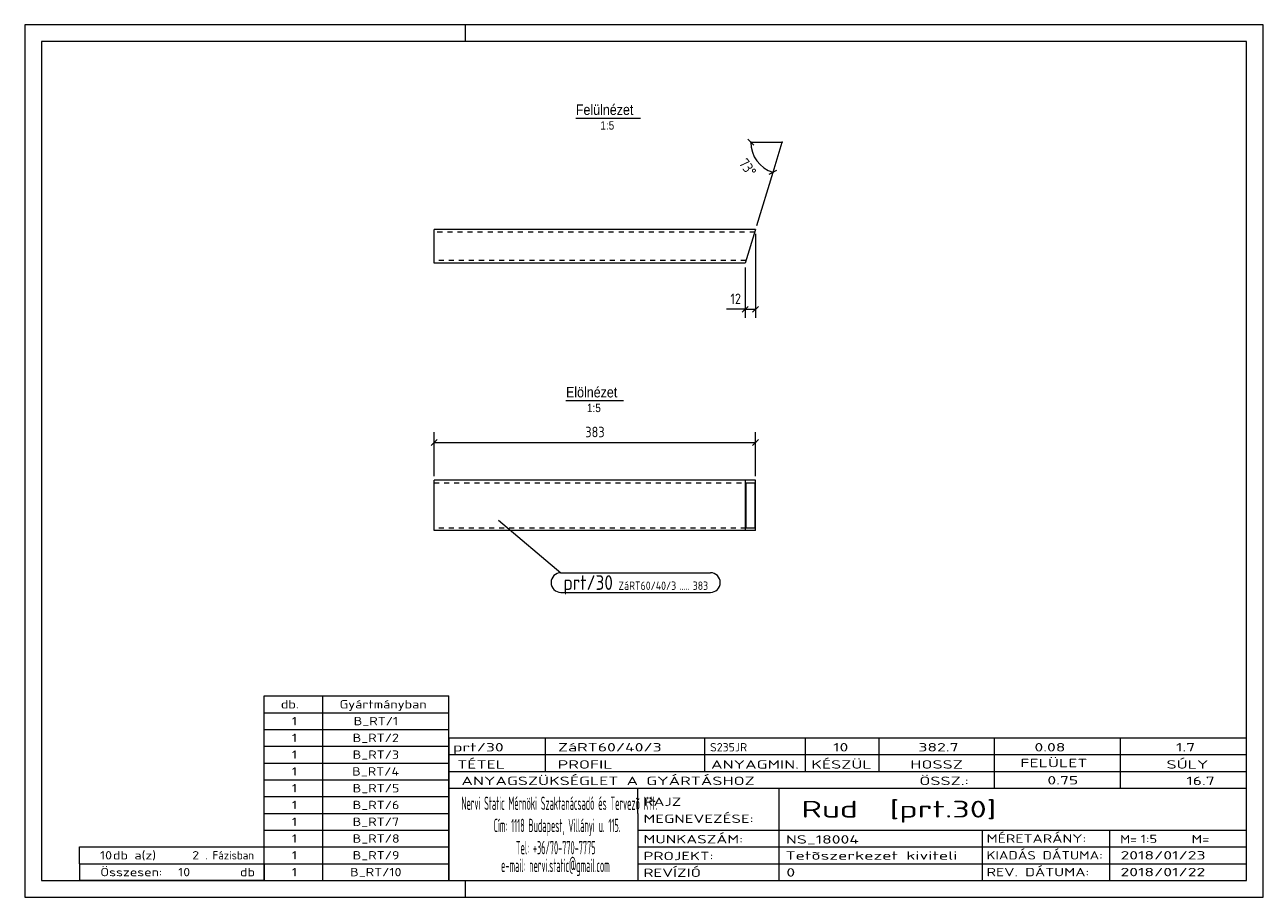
# Model space of a CAD drawing. Header units: millimetres. Extents: x 1 to 296, y 1 to 209.
import ezdxf

# ---------------------------------------------------------------- set-up
doc = ezdxf.new("R2010")
doc.units = ezdxf.units.MM
doc.header["$LTSCALE"] = 0.6
doc.linetypes.add('XKITLINE00', pattern=[0])
doc.linetypes.add('XKITLINE02', pattern=[4, 2, -2])
for name, color, linetype, lineweight in [('DrawingSheet', 5, 'Continuous', 0), ('OtherObjectType', 1, 'Continuous', 0), ('Part', 2, 'Continuous', 0), ('PartMark', 3, 'Continuous', 0), ('Z-DIMENSIONS', 1, 'Continuous', 0)]:
    doc.layers.add(name, color=color, linetype=linetype, lineweight=lineweight)
doc.styles.add('ARIAL', font='ARIAL.TTF')
doc.styles.add('ISOCPEUR', font='ISOCPEUR.TTF')

msp = doc.modelspace()

# ---------------------------------------------------------------- linework, layer by layer
at = {"layer": 'DrawingSheet', "color": 2, "linetype": 'XKITLINE00', "lineweight": 0}
for p, q in [((296, 209), (1, 209)), ((1, 209), (1, 1)), ((106, 205), (106, 209)), ((296, 1), (296, 209)), ((106, 1), (106, 5)), ((1, 1), (296, 1))]:
    msp.add_line(p, q, dxfattribs=at)
at = {"layer": 'DrawingSheet', "color": 3, "linetype": 'XKITLINE00', "lineweight": 0}
for p, q in [((292, 205), (5, 205)), ((5, 205), (5, 5)), ((292, 5), (292, 205)), ((5, 5), (292, 5))]:
    msp.add_line(p, q, dxfattribs=at)
at = {"layer": 'OtherObjectType', "color": 6, "linetype": 'XKITLINE00', "lineweight": 0}
for p, q in [((132.27, 186.75), (147.65, 186.75)), ((129.92, 119.41), (143.63, 119.41))]:
    msp.add_line(p, q, dxfattribs=at)
at = {"layer": 'OtherObjectType', "color": 7, "linetype": 'XKITLINE00', "lineweight": 0}
for p, q in [((58, 49), (102, 49)), ((58, 45), (58, 49)), ((72, 45), (72, 49)), ((102, 45), (102, 49)), ((58, 45), (102, 45)), ((58, 41), (58, 45)), ((72, 41), (72, 45)), ((102, 41), (102, 45)), ((58, 41), (102, 41)), ((58, 37), (58, 41)), ((72, 37), (72, 41)), ((102, 37), (102, 41)), ((102, 39), (292, 39)), ((102, 39), (102, 35)), ((102, 39), (292, 39)), ((125, 35), (125, 39)), ((163, 35), (163, 39)), ((187, 35), (187, 39)), ((204.5, 35), (204.5, 39)), ((232, 35), (232, 39)), ((262, 35), (262, 39)), ((292, 35), (292, 39)), ((58, 37), (102, 37)), ((58, 33), (58, 37)), ((72, 33), (72, 37)), ((102, 33), (102, 37)), ((58, 33), (102, 33)), ((58, 29), (58, 33)), ((72, 29), (72, 33)), ((102, 35), (292, 35)), ((102, 35), (102, 5)), ((102, 35), (292, 35)), ((102, 29), (102, 33)), ((125, 31), (125, 35)), ((163, 31), (163, 35)), ((187, 31), (187, 35)), ((204.5, 31), (204.5, 35)), ((232, 31), (232, 35)), ((262, 31), (262, 35)), ((292, 31), (292, 35)), ((102, 31), (292, 31)), ((232, 27), (232, 31)), ((262, 27), (262, 31)), ((292, 27), (292, 31)), ((58, 29), (102, 29)), ((58, 25), (58, 29)), ((72, 25), (72, 29)), ((102, 25), (102, 29)), ((102, 27), (292, 27)), ((147, 21), (147, 27)), ((180.7, 17), (180.7, 27)), ((292, 21), (292, 27)), ((58, 25), (102, 25)), ((58, 21), (58, 25)), ((72, 21), (72, 25)), ((102, 21), (102, 25)), ((58, 21), (102, 21)), ((58, 17), (58, 21)), ((72, 17), (72, 21)), ((102, 17), (102, 21)), ((147, 21), (147, 5)), ((292, 17), (292, 21)), ((58, 17), (102, 17)), ((58, 13), (58, 17)), ((72, 13), (72, 17)), ((102, 13), (102, 17)), ((147, 17), (292, 17)), ((180.7, 5), (180.7, 17)), ((229.16, 13), (229.16, 17)), ((259.5, 5), (259.5, 17)), ((292, 13), (292, 17)), ((14, 9), (14, 13)), ((14, 13), (58, 13)), ((14, 13), (58, 13)), ((58, 9), (58, 13)), ((58, 13), (102, 13)), ((58, 9), (58, 13)), ((72, 9), (72, 13)), ((102, 9), (102, 13)), ((147, 13), (292, 13)), ((229.16, 5), (229.16, 13)), ((292, 9), (292, 13)), ((14, 9), (58, 9)), ((14, 9), (14, 5)), ((14, 9), (58, 9)), ((58, 9), (58, 5)), ((58, 9), (102, 9)), ((58, 5), (58, 9)), ((72, 5), (72, 9)), ((102, 5), (102, 9)), ((147, 9), (292, 9)), ((292, 5), (292, 9)), ((58, 5), (14, 5)), ((58, 5), (102, 5)), ((102, 5), (292, 5)), ((139.5, 5), (292, 5))]:
    msp.add_line(p, q, dxfattribs=at)
at = {"layer": 'Part', "color": 2, "linetype": 'XKITLINE00', "lineweight": 0}
for p, q in [((98.5, 152.16), (98.5, 160.16)), ((175.05, 160.16), (98.5, 160.16)), ((175.05, 160.16), (172.6, 152.16)), ((172.6, 152.16), (98.5, 152.16)), ((98.5, 88.41), (98.5, 100.41)), ((172.6, 100.41), (98.5, 100.41)), ((175.05, 100.41), (172.6, 100.41)), ((172.6, 100.41), (172.6, 88.41)), ((175.05, 88.41), (175.05, 100.41)), ((172.79, 99.81), (174.87, 99.81)), ((172.79, 99.81), (172.79, 89.01)), ((174.87, 99.81), (174.87, 89.01)), ((174.87, 89.01), (172.79, 89.01)), ((175.05, 88.41), (98.5, 88.41))]:
    msp.add_line(p, q, dxfattribs=at)
at = {"layer": 'Part', "color": 7, "linetype": 'XKITLINE02', "lineweight": 0}
for p, q in [((174.87, 159.56), (98.5, 159.56)), ((172.79, 152.76), (98.5, 152.76)), ((98.5, 99.81), (172.79, 99.81)), ((172.79, 89.01), (98.5, 89.01))]:
    msp.add_line(p, q, dxfattribs=at)
at = {"layer": 'PartMark', "color": 7, "linetype": 'XKITLINE00', "lineweight": 0}
for p, q in [((113.87, 90.87), (128.72, 78.37)), ((128.72, 78.37), (164.31, 78.37)), ((128.72, 73.67), (164.31, 73.67))]:
    msp.add_line(p, q, dxfattribs=at)
for centre, start, end in [((128.72, 76.02), 90, 270), ((164.31, 76.02), 270, 90)]:
    msp.add_arc(centre, 2.35, start, end, dxfattribs=at)
at = {"layer": 'Z-DIMENSIONS', "color": 7, "linetype": 'XKITLINE00', "lineweight": 0}
for p, q in [((173.21, 181.71), (174.63, 180.29)), ((173.92, 181), (181.42, 181)), ((179.23, 173.83), (181.42, 181)), ((178.35, 173.36), (180.11, 174.3)), ((175.34, 161.11), (179.23, 173.83)), ((175.05, 159.16), (175.05, 139.16)), ((172.6, 151.16), (172.6, 139.16)), ((173.31, 141.87), (171.9, 140.45)), ((175.76, 141.87), (174.34, 140.45)), ((172.6, 141.16), (168.15, 141.16)), ((172.6, 141.16), (168.15, 141.16)), ((172.6, 141.16), (175.05, 141.16)), ((99.21, 110.12), (97.79, 108.7)), ((98.5, 101.41), (98.5, 111.91)), ((98.5, 109.41), (175.05, 109.41)), ((175.76, 110.12), (174.34, 108.7)), ((175.05, 101.41), (175.05, 111.91))]:
    msp.add_line(p, q, dxfattribs=at)
msp.add_arc((181.42, 181), 7.5, 180, 253, dxfattribs=at)
at = {"layer": 'Z-DIMENSIONS', "color": 7}
for p in [(173.92, 181), (181.42, 181), (179.23, 173.83)]:
    msp.add_point(p, dxfattribs=at)
at = {"layer": 'Z-DIMENSIONS', "color": 3}
for p in [(172.6, 141.16), (175.05, 141.16), (98.5, 109.41), (175.05, 109.41)]:
    msp.add_point(p, dxfattribs=at)

# ---------------------------------------------------------------- texts
at = {"layer": 'OtherObjectType', "color": 6, "style": 'ARIAL', "width": 0.85}
for s, height, p in [('Felülnézet', 2.5, (132.27, 187.5)), ('1:5', 2, (138.11, 184)), ('Elölnézet', 2.5, (129.92, 120.16)), ('1:5', 2, (134.92, 116.66))]:
    msp.add_text(s, height=height, dxfattribs=at).set_placement(p)
at = {"layer": 'OtherObjectType', "color": 7, "style": 'ISOCPEUR'}
for s, height, width, p in [('db.', 2, 1.211571, (62, 46)), ('Gyártmányban', 2, 1.211571, (76, 46)), ('1', 2, 1.211571, (64.63, 42)), ('B_RT/1', 2, 1.211571, (79.35, 42)), ('1', 2, 1.211571, (64.63, 38)), ('B_RT/2', 2, 1.211571, (79.1, 38)), ('1', 2, 1.211571, (64.63, 34)), ('B_RT/3', 2, 1.211571, (79.1, 34)), ('prt/30', 2, 1.525501, (103, 35.76)), ('ZáRT60/40/3', 2, 1.525501, (128, 35.76)), ('S235JR', 2, 1.02, (164.22, 35.76)), ('10', 2, 1.525501, (193.55, 35.76)), ('382.7', 2, 1.525501, (213.86, 35.76)), ('0.08', 2, 1.525501, (241.51, 35.76)), ('1.7', 2, 1.525501, (275.22, 35.76)), ('TÉTEL', 2, 1.525501, (104, 31.66)), ('PROFIL', 2, 1.525501, (127.96, 31.66)), ('ANYAGMIN.', 2, 1.525501, (164.47, 31.66)), ('KÉSZÜL', 2, 1.525501, (188.37, 31.66)), ('HOSSZ', 2, 1.525501, (211.96, 31.66)), ('FELÜLET', 2, 1.525501, (238.13, 32)), ('SÚLY', 2, 1.525501, (272.96, 31.66)), ('1', 2, 1.211571, (64.63, 30)), ('B_RT/4', 2, 1.211571, (78.98, 30)), ('ANYAGSZÜKSÉGLET A GYÁRTÁSHOZ', 2, 1.525501, (105, 27.75)), ('ÖSSZ.:', 2, 1.525501, (214.1, 27.75)), ('0.75', 2, 1.525501, (244.59, 27.88)), ('16.7', 2, 1.525501, (277.68, 27.75)), ('1', 2, 1.211571, (64.63, 26)), ('B_RT/5', 2, 1.211571, (79.1, 26)), ('1', 2, 1.211571, (64.63, 22)), ('B_RT/6', 2, 1.211571, (79.1, 22)), ('Nervi Static Mérnöki\xa0Szaktanácsadó\xa0és\xa0Tervezõ Kft.', 3.1765, 0.403093, (105, 21.82)), ('RAJZ', 2, 1.445, (148.38, 22.78)), ('Rud  [prt.30]', 4, 1.474651, (186, 20)), ('MEGNEVEZÉSE:', 2, 1.445, (148.38, 18.72)), ('1', 2, 1.211571, (64.63, 18)), ('B_RT/7', 2, 1.211571, (79.1, 18)), ('Cím:\xa01118 Budapest, Villányi u. 115.', 3.1765, 0.403093, (112.69, 16.53)), ('1', 2, 1.211571, (64.63, 14)), ('B_RT/8', 2, 1.211571, (79.1, 14)), ('MUNKASZÁM:', 2, 1.445, (148.38, 13.84)), ('NS_18004', 2, 1.525501, (182.28, 13.78)), ('MÉRETARÁNY:', 2, 1.36, (230.1, 14)), ('M=', 2, 1.211571, (261.91, 13.84)), ('1:5', 2, 1.275, (266.79, 13.9)), ('M=', 2, 1.275, (278.95, 13.87)), ('10', 2, 1.211571, (18.92, 10)), ('db a(z)', 2, 1.211571, (22, 10)), ('2', 2, 1.211571, (40.86, 10)), ('. Fázisban', 2, 0.935, (44, 10)), ('1', 2, 1.211571, (64.63, 10)), ('B_RT/9', 2, 1.211571, (79.1, 10)), ('Tel:\xa0+36/70-770-7775', 3.1765, 0.403093, (117.97, 11.24)), ('PROJEKT:', 2, 1.445, (148.38, 9.84)), ('Tetõszerkezet kiviteli ', 2, 1.525501, (182.2, 9.94)), ('KIADÁS DÁTUMA:', 2, 1.275, (230.1, 10)), ('2018/01/23', 2, 1.525501, (262, 10)), ('e-mail:\xa0nervi.static@gmail.com', 3.1765, 0.403093, (114.45, 7)), ('Összesen:            db', 2, 1.211571, (19, 6)), ('10', 2, 1.211571, (37.53, 6)), ('1', 2, 1.211571, (64.63, 6)), ('B_RT/10', 2, 1.211571, (78.49, 6)), ('REVÍZIÓ', 2, 1.445, (148.38, 5.84)), ('0', 2, 1.525501, (182.41, 5.92)), ('REV. DÁTUMA:', 2, 1.36, (230.1, 6)), ('2018/01/22', 2, 1.525501, (262, 6))]:
    msp.add_text(s, height=height, dxfattribs=dict(at, width=width)).set_placement(p)
at = {"layer": 'PartMark', "color": 3, "style": 'ISOCPEUR', "width": 0.85}
msp.add_text('prt/30', height=3.5, dxfattribs=at).set_placement((129.32, 74.27))
at = {"layer": 'PartMark', "color": 4, "style": 'ISOCPEUR', "width": 0.85}
for s, p in [('ZáRT60/40/3', (142.4, 74.27)), ('.....', (156.92, 74.27)), ('383', (160.1, 74.27))]:
    msp.add_text(s, height=2, dxfattribs=at).set_placement(p)
at = {"layer": 'Z-DIMENSIONS', "color": 3, "style": 'ISOCPEUR', "width": 0.85}
msp.add_text('73°', height=2.5, rotation=-53.5028, dxfattribs=at).set_placement((170.94, 175.92))
for s, p in [('12', (169.09, 142.41)), ('383', (134.52, 110.66))]:
    msp.add_text(s, height=2.5, dxfattribs=at).set_placement(p)

doc.saveas('drawing.dxf')
